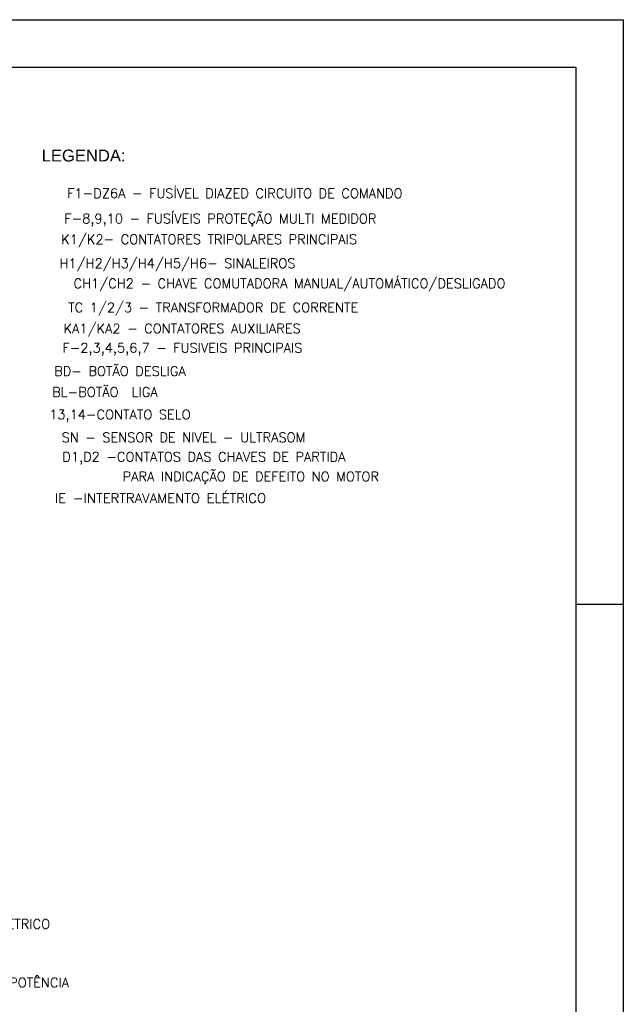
# Model space of a CAD drawing. Header units: millimetres. Extents: x 654.5 to 713.9, y 620.2 to 662.2.
# Tile 6 of 6: x 701.2 to 713.9, y 641.5 to 662.2. Entities that reach past the tile are written whole.
import ezdxf
from ezdxf.enums import TextEntityAlignment as Align

# ---------------------------------------------------------------- set-up
doc = ezdxf.new("R2010")
doc.units = ezdxf.units.MM
for name, color, linetype in [('ARQ-FORMATO', 1, 'Continuous'), ('ELE_TEXTO', 7, 'Continuous'), ('ETXT004', 4, 'Continuous'), ('ETXT0090', 8, 'Continuous'), ('ETXTM090C', 2, 'Continuous')]:
    doc.layers.add(name, color=color, linetype=linetype)
doc.styles.add('ROMANS', font='romans.shx')
doc.styles.add('STYLE-ARIAL_3', font='ARIAL.TTF')

msp = doc.modelspace()

# ---------------------------------------------------------------- linework, layer by layer
at = {"layer": 'ARQ-FORMATO', "color": 2}
msp.add_line((712.882, 649.898), (713.882, 649.898), dxfattribs=at)
msp.add_lwpolyline([(654.482, 662.198), (713.882, 662.198), (713.882, 620.198), (654.482, 620.198)], close=True, dxfattribs=at)
at = {"layer": 'ARQ-FORMATO'}
msp.add_lwpolyline([(656.982, 621.198), (656.982, 661.198), (712.882, 661.198), (712.882, 621.198)], close=True, dxfattribs=at)

# ---------------------------------------------------------------- texts
at = {"layer": 'ELE_TEXTO', "color": 2, "style": 'ROMANS', "width": 1.02028}
msp.add_text('IE -INTERTRAVAMENTO ELÉTRICO', height=0.2, dxfattribs=at).set_placement((704.147, 652.166), align=Align.MIDDLE)
at = {"layer": 'ETXT004', "color": 2, "style": 'STYLE-ARIAL_3'}
msp.add_text('LEGENDA:', height=0.25, dxfattribs=at).set_placement((702.53, 659.34), align=Align.MIDDLE)
at = {"layer": 'ETXT0090', "color": 2, "linetype": 'Continuous', "style": 'ROMANS'}
for s, p in [('INTERTRAVAMENTO ELÉTRICO', (698.062, 643.072, -4.563)), ('TRANSFORMADOR DE POTÊNCIA', (698.084, 641.84, -6.083))]:
    msp.add_text(s, height=0.2, dxfattribs=at).set_placement(p)
at = {"layer": 'ETXTM090C', "color": 2, "style": 'ROMANS'}
for s, p in [('F1-DZ6A - FUSÍVEL DIAZED CIRCUITO DE COMANDO', (705.711, 658.579)), ('F-8,9,10 - FUSÍVEIS PROTEÇÃO MULTI MEDIDOR', (705.406, 658.016)), ('K1/K2- CONTATORES TRIPOLARES PRINCIPAIS', (705.17, 657.564)), ('H1/H2/H3/H4/H5/H6- SINALEIROS', (704.505, 657.059)), ('CH1/CH2 - CHAVE COMUTADORA MANUAL/AUTOMÁTICO/DESLIGADO', (706.861, 656.65)), ('TC 1/2/3 - TRANSFORMADOR DE CORRENTE ', (705.324, 656.129)), ('KA1/KA2 - CONTATORES AUXILIARES', (704.601, 655.686)), ('F-2,3,4,5,6,7 - FUSIVEIS PRINCIPAIS', (704.608, 655.264)), ('BD- BOTÃO DESLIGA', (703.295, 654.83)), ('BL-BOTÃO  LIGA', (702.978, 654.39)), ('13,14-CONTATO SELO', (703.294, 653.86)), ('SN - SENSOR DE NIVEL - ULTRASOM', (704.631, 653.41)), ('D1,D2 -CONTATOS DAS CHAVES DE PARTIDA', (705.061, 652.972)), ('PARA INDICAÇÃO DE DEFEITO NO MOTOR', (706.046, 652.585))]:
    msp.add_text(s, height=0.2, dxfattribs=at).set_placement(p, align=Align.MIDDLE)

doc.saveas('drawing.dxf')
